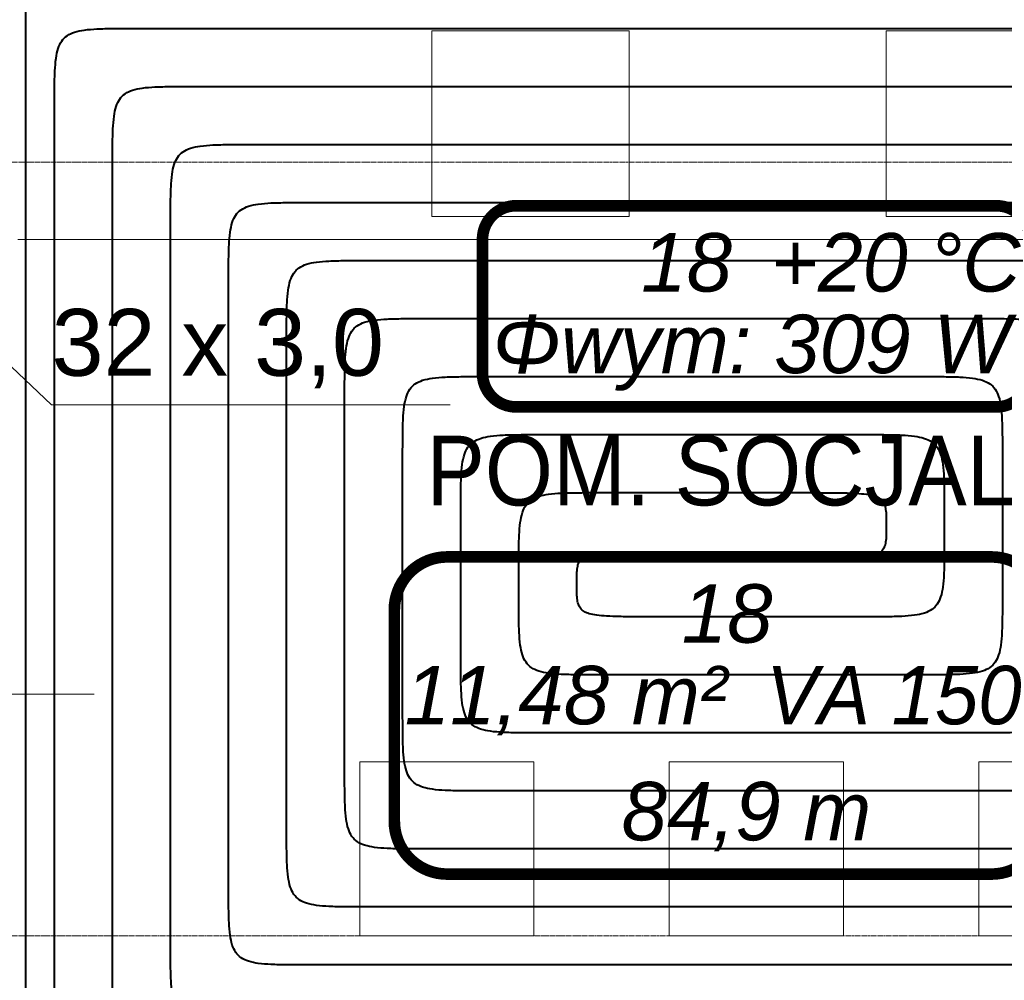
# Model space of a CAD drawing. Header units: millimetres. Extents: x 49908 to 79848, y -11883 to -3092.
# Tile 94 of 222: x 68701 to 68955, y -5438 to -5190. Entities that reach past the tile are written whole.
import ezdxf
from ezdxf.enums import TextEntityAlignment as Align
from ezdxf.lldxf.tags import DXFTag

# ---------------------------------------------------------------- set-up
doc = ezdxf.new("R2010")
doc.units = ezdxf.units.MM
doc.linetypes.add('AUSGEZOGEN', pattern=[0])
doc.linetypes.add('DASHDOT', pattern=[1, 0.5, -0.25, 0, -0.25])
for name, color, linetype, lineweight in [('A opis', 9, 'Continuous', 13), ('A stolarka', 9, 'Continuous', 9), ('A wyp ruchome', 9, 'Continuous', 9), ('A_OSIE', 9, 'DASHDOT', 9), ('\x9dciany', 9, 'Continuous', 9)]:
    doc.layers.add(name, color=color, linetype=linetype, lineweight=lineweight)
doc.layers.add('IS_Ogrzewanie_płaszczyznowe', color=7, linetype='SOLID', true_color=0xac00e6)
doc.layers.add('IS_Ogrzewanie_płaszczyznowe_-_opis', color=7, linetype='SOLID', true_color=0xf000f0)
doc.layers.add('IS_Opisy_działek_Therm', color=7, linetype='SOLID')
doc.layers.add('IS_Text_Konstrukcji', color=7, linetype='Continuous')
doc.layers.add('IS_Rys.pętli_o.p._Powrót', color=7, linetype='DASH', lineweight=13, true_color=0x4c9a5f)
doc.layers.add('IS_Rys.pętli_o.p._Zasilanie', color=7, linetype='SOLID', lineweight=13, true_color=0xff8c1a)
doc.styles.add('Arial CE', font='arial.ttf')
tags = doc.linetypes.add('DASH', pattern=[15, 10, -5]).pattern_tags.tags
tags[6:7] = [DXFTag(74, 4), DXFTag(75, 0), DXFTag(340, '0'), DXFTag(46, 0.0), DXFTag(50, 0.0), DXFTag(44, 0.0), DXFTag(45, 0.0)]
tags[4:5] = [DXFTag(74, 4), DXFTag(75, 0), DXFTag(340, '0'), DXFTag(46, 0.0), DXFTag(50, 0.0), DXFTag(44, 0.0), DXFTag(45, 0.0)]
tags = doc.linetypes.add('SOLID', pattern=[10, 10, 0]).pattern_tags.tags
tags[6:7] = [DXFTag(74, 4), DXFTag(75, 0), DXFTag(340, '0'), DXFTag(46, 0.0), DXFTag(50, 0.0), DXFTag(44, 0.0), DXFTag(45, 0.0)]
tags[4:5] = [DXFTag(74, 4), DXFTag(75, 0), DXFTag(340, '0'), DXFTag(46, 0.0), DXFTag(50, 0.0), DXFTag(44, 0.0), DXFTag(45, 0.0)]

msp = doc.modelspace()

# ---------------------------------------------------------------- linework, layer by layer
at = {"layer": 'A opis', "ltscale": 0.5}
msp.add_line((68660.72, -5364.13), (68720.22, -5364.13), dxfattribs=at)
at = {"layer": 'A stolarka', "linetype": 'AUSGEZOGEN', "lineweight": 0}
msp.add_line((68687.97, -5364.13), (68702.97, -5364.13), dxfattribs=at)
at = {"layer": 'A wyp ruchome'}
for p, q in [((68858.49, -5192.63), (68858.49, -5240.63)), ((68700.47, -5246.63), (69080.47, -5246.63))]:
    msp.add_line(p, q, dxfattribs=at)
for points in [[(68858.49, -5240.63), (68807.49, -5240.63), (68807.49, -5192.63), (68858.49, -5192.63)], [(68975.93, -5240.63), (68924.93, -5240.63), (68924.93, -5192.63), (68975.93, -5192.63)]]:
    msp.add_lwpolyline(points, dxfattribs=at)
for points in [[(68788.83, -5426.63), (68788.83, -5381.63), (68833.83, -5381.63), (68833.83, -5426.63)], [(68868.83, -5426.63), (68868.83, -5381.63), (68913.83, -5381.63), (68913.83, -5426.63)], [(68948.83, -5426.63), (68948.83, -5381.63), (68993.83, -5381.63), (68993.83, -5426.63)]]:
    msp.add_lwpolyline(points, close=True, dxfattribs=at)
at = {"layer": 'A_OSIE', "ltscale": 0.3, "transparency": 33554559}
for p, q in [((70341.81, -5226.63), (67440.85, -5226.63)), ((70341.81, -5426.63), (67440.85, -5426.63))]:
    msp.add_line(p, q, dxfattribs=at)
at = {"layer": 'IS_Ogrzewanie_płaszczyznowe', "lineweight": 40}
msp.add_line((68702.42, -5184.55), (68702.42, -5486.65), dxfattribs=at)
at = {"layer": 'IS_Ogrzewanie_płaszczyznowe_-_opis'}
msp.add_lwpolyline([(68811.44, -5410.66, 3, 3, 0), (68952.11, -5410.66, 3, 3, 0.414214), (68965.77, -5396.99, 3, 3, 0), (68965.77, -5342.32, 3, 3, 0.414214), (68952.11, -5328.66, 3, 3, 0), (68811.44, -5328.66, 3, 3, 0.414214), (68797.77, -5342.32, 3, 3, 0), (68797.77, -5396.99, 3, 3, 0.414214), (68811.44, -5410.66, 3, 3, 0)], format="xyseb", dxfattribs=at)
at = {"layer": 'IS_Opisy_działek_Therm', "lineweight": 20}
for p, q in [((68676.76, -5258.71), (68709.19, -5289.37)), ((68709.19, -5289.37), (68812.19, -5289.37))]:
    msp.add_line(p, q, dxfattribs=at)
at = {"layer": 'IS_Rys.pętli_o.p._Powrót', "lineweight": 40}
for points, knots in [([(68724.92, -5227.05), (68724.92, -5225.39), (68724.92, -5222.37), (68725, -5218.27), (68725.24, -5214.96), (68725.75, -5212.33), (68726.66, -5210.27), (68728.15, -5208.78), (68730.21, -5207.87), (68732.83, -5207.36), (68736.14, -5207.12), (68740.25, -5207.04), (68743.27, -5207.05), (68744.92, -5207.05)], [0, 0, 0, 0, 0.0497373, 0.0904721, 0.1232039, 0.1491998, 0.1703704, 0.1897083, 0.2108788, 0.2368747, 0.2696065, 0.3103414, 0.3600787, 0.3600787, 0.3600787, 0.3600787]), ([(68744.92, -5207.05), (68746.98, -5207.05), (68754.68, -5207.05), (68770.81, -5207.05), (68795.3, -5207.05), (68825.76, -5207.05), (68859.8, -5207.05), (68895.04, -5207.05), (68929.09, -5207.05), (68959.55, -5207.05), (68984.04, -5207.05), (69000.17, -5207.05), (69007.87, -5207.05), (69009.92, -5207.05)], [0, 0, 0, 0, 0.061721, 0.230954, 0.483809, 0.796394, 1.144816, 1.505184, 1.853606, 2.166191, 2.419046, 2.588279, 2.65, 2.65, 2.65, 2.65]), ([(68724.92, -5444.15), (68724.92, -5442.46), (68724.92, -5436.15), (68724.92, -5422.94), (68724.92, -5402.88), (68724.92, -5377.92), (68724.92, -5350.03), (68724.92, -5321.16), (68724.92, -5293.27), (68724.92, -5268.31), (68724.92, -5248.25), (68724.92, -5235.04), (68724.92, -5228.73), (68724.92, -5227.05)], [0, 0, 0, 0, 0.050564, 0.189208, 0.396358, 0.652441, 0.937884, 1.233113, 1.518556, 1.774639, 1.981789, 2.120433, 2.170997, 2.170997, 2.170997, 2.170997]), ([(68754.92, -5257.05), (68754.92, -5255.39), (68754.92, -5252.37), (68755, -5248.27), (68755.24, -5244.96), (68755.75, -5242.33), (68756.66, -5240.27), (68758.15, -5238.78), (68760.21, -5237.87), (68762.83, -5237.36), (68766.14, -5237.12), (68770.25, -5237.04), (68773.27, -5237.05), (68774.92, -5237.05)], [0, 0, 0, 0, 0.0497373, 0.0904721, 0.1232039, 0.1491998, 0.1703704, 0.1897083, 0.2108788, 0.2368747, 0.2696065, 0.3103414, 0.3600787, 0.3600787, 0.3600787, 0.3600787]), ([(68774.92, -5237.05), (68776.51, -5237.05), (68782.47, -5237.05), (68794.95, -5237.05), (68813.89, -5237.05), (68837.46, -5237.05), (68863.79, -5237.05), (68891.05, -5237.05), (68917.39, -5237.05), (68940.96, -5237.05), (68959.9, -5237.05), (68972.38, -5237.05), (68978.33, -5237.05), (68979.92, -5237.05)], [0, 0, 0, 0, 0.047746, 0.178663, 0.374267, 0.616078, 0.885612, 1.164388, 1.433922, 1.675733, 1.871337, 2.002254, 2.05, 2.05, 2.05, 2.05]), ([(68754.92, -5414.15), (68754.92, -5412.93), (68754.92, -5408.36), (68754.92, -5398.8), (68754.92, -5384.28), (68754.92, -5366.23), (68754.92, -5346.04), (68754.92, -5325.15), (68754.92, -5304.97), (68754.92, -5286.91), (68754.92, -5272.39), (68754.92, -5262.83), (68754.92, -5258.27), (68754.92, -5257.05)], [0, 0, 0, 0, 0.03659, 0.136916, 0.286816, 0.472125, 0.67868, 0.892317, 1.098872, 1.284181, 1.434081, 1.534408, 1.570997, 1.570997, 1.570997, 1.570997]), ([(68784.92, -5287.05), (68784.92, -5285.39), (68784.92, -5282.37), (68785, -5278.27), (68785.24, -5274.96), (68785.75, -5272.33), (68786.66, -5270.27), (68788.15, -5268.78), (68790.21, -5267.87), (68792.83, -5267.36), (68796.14, -5267.12), (68800.25, -5267.04), (68803.27, -5267.05), (68804.92, -5267.05)], [0, 0, 0, 0, 0.0497373, 0.0904721, 0.1232039, 0.1491998, 0.1703704, 0.1897083, 0.2108788, 0.2368747, 0.2696065, 0.3103414, 0.3600787, 0.3600787, 0.3600787, 0.3600787]), ([(68804.92, -5267.05), (68806.05, -5267.05), (68810.26, -5267.05), (68819.09, -5267.05), (68832.49, -5267.05), (68849.15, -5267.05), (68867.78, -5267.05), (68887.06, -5267.05), (68905.69, -5267.05), (68922.36, -5267.05), (68935.76, -5267.05), (68944.59, -5267.05), (68948.8, -5267.05), (68949.92, -5267.05)], [0, 0, 0, 0, 0.033772, 0.126371, 0.264726, 0.435763, 0.626409, 0.823591, 1.014237, 1.185274, 1.323629, 1.416228, 1.45, 1.45, 1.45, 1.45]), ([(68949.92, -5267.05), (68951.58, -5267.05), (68954.6, -5267.04), (68958.7, -5267.12), (68962.01, -5267.36), (68964.64, -5267.87), (68966.7, -5268.78), (68968.19, -5270.27), (68969.1, -5272.33), (68969.61, -5274.96), (68969.85, -5278.27), (68969.93, -5282.37), (68969.92, -5285.39), (68969.92, -5287.05)], [0, 0, 0, 0, 0.0497373, 0.0904721, 0.1232039, 0.1491998, 0.1703704, 0.1897083, 0.2108788, 0.2368747, 0.2696065, 0.3103414, 0.3600787, 0.3600787, 0.3600787, 0.3600787]), ([(68784.92, -5384.15), (68784.92, -5383.39), (68784.92, -5380.57), (68784.92, -5374.66), (68784.92, -5365.69), (68784.92, -5354.53), (68784.92, -5342.05), (68784.92, -5329.14), (68784.92, -5316.67), (68784.92, -5305.5), (68784.92, -5296.53), (68784.92, -5290.62), (68784.92, -5287.8), (68784.92, -5287.05)], [0, 0, 0, 0, 0.0226153, 0.0846249, 0.1772745, 0.2918098, 0.4194766, 0.5515206, 0.6791874, 0.7937228, 0.8863724, 0.948382, 0.9709972, 0.9709972, 0.9709972, 0.9709972]), ([(68814.92, -5317.05), (68814.92, -5315.39), (68814.92, -5312.37), (68815, -5308.27), (68815.24, -5304.96), (68815.75, -5302.33), (68816.66, -5300.27), (68818.15, -5298.78), (68820.21, -5297.87), (68822.83, -5297.36), (68826.14, -5297.12), (68830.25, -5297.04), (68833.27, -5297.05), (68834.92, -5297.05)], [0, 0, 0, 0, 0.0497373, 0.0904721, 0.1232039, 0.1491998, 0.1703704, 0.1897083, 0.2108788, 0.2368747, 0.2696065, 0.3103414, 0.3600787, 0.3600787, 0.3600787, 0.3600787]), ([(68834.92, -5297.05), (68835.58, -5297.05), (68838.05, -5297.05), (68843.23, -5297.05), (68851.08, -5297.05), (68860.85, -5297.05), (68871.77, -5297.05), (68883.08, -5297.05), (68894, -5297.05), (68903.77, -5297.05), (68911.62, -5297.05), (68916.79, -5297.05), (68919.26, -5297.05), (68919.92, -5297.05)], [0, 0, 0, 0, 0.0197971, 0.0740796, 0.1551841, 0.255447, 0.3672051, 0.4827949, 0.594553, 0.6948159, 0.7759204, 0.8302029, 0.85, 0.85, 0.85, 0.85]), ([(68919.92, -5297.05), (68921.58, -5297.05), (68924.6, -5297.04), (68928.7, -5297.12), (68932.01, -5297.36), (68934.64, -5297.87), (68936.7, -5298.78), (68938.19, -5300.27), (68939.1, -5302.33), (68939.61, -5304.96), (68939.85, -5308.27), (68939.93, -5312.37), (68939.92, -5315.39), (68939.92, -5317.05)], [0, 0, 0, 0, 0.0497373, 0.0904721, 0.1232039, 0.1491998, 0.1703704, 0.1897083, 0.2108788, 0.2368747, 0.2696065, 0.3103414, 0.3600787, 0.3600787, 0.3600787, 0.3600787]), ([(68814.92, -5354.15), (68814.92, -5353.86), (68814.92, -5352.78), (68814.92, -5350.52), (68814.92, -5347.09), (68814.92, -5342.83), (68814.92, -5338.06), (68814.92, -5333.13), (68814.92, -5328.36), (68814.92, -5324.1), (68814.92, -5320.67), (68814.92, -5318.41), (68814.92, -5317.33), (68814.92, -5317.05)], [0, 0, 0, 0, 0.0086408, 0.0323333, 0.0677328, 0.1114943, 0.160273, 0.2107242, 0.259503, 0.3032645, 0.3386639, 0.3623564, 0.3709972, 0.3709972, 0.3709972, 0.3709972]), ([(68939.92, -5317.05), (68939.92, -5317.1), (68939.92, -5317.31), (68939.92, -5317.74), (68939.92, -5318.4), (68939.92, -5319.21), (68939.92, -5320.12), (68939.92, -5321.07), (68939.92, -5321.98), (68939.92, -5322.8), (68939.92, -5323.45), (68939.92, -5323.89), (68939.92, -5324.09), (68939.92, -5324.15)], [0, 0, 0, 0, 0.00165358, 0.00618759, 0.01296193, 0.02133651, 0.03067124, 0.04032601, 0.04966074, 0.05803532, 0.06480966, 0.06934367, 0.07099725, 0.07099725, 0.07099725, 0.07099725]), ([(68939.92, -5324.15), (68939.92, -5325.8), (68939.93, -5328.82), (68939.85, -5332.93), (68939.61, -5336.24), (68939.1, -5338.86), (68938.19, -5340.92), (68936.7, -5342.41), (68934.64, -5343.32), (68932.01, -5343.83), (68928.7, -5344.07), (68924.6, -5344.15), (68921.58, -5344.15), (68919.92, -5344.15)], [0, 0, 0, 0, 0.0497373, 0.0904721, 0.1232039, 0.1491998, 0.1703704, 0.1897083, 0.2108788, 0.2368747, 0.2696065, 0.3103414, 0.3600787, 0.3600787, 0.3600787, 0.3600787]), ([(68844.92, -5335.6), (68844.92, -5334.89), (68844.92, -5333.6), (68845, -5331.84), (68845.25, -5330.4), (68845.82, -5329.22), (68846.84, -5328.37), (68848.31, -5327.84), (68850.27, -5327.53), (68852.85, -5327.39), (68856.14, -5327.37), (68860.25, -5327.45), (68863.26, -5327.53), (68864.92, -5327.57)], [0, 0, 0, 0, 0.0212588, 0.0386711, 0.0528262, 0.0648924, 0.0770022, 0.0917315, 0.111112, 0.1365553, 0.1691532, 0.2098651, 0.2596005, 0.2596005, 0.2596005, 0.2596005]), ([(68864.92, -5327.57), (68865.07, -5327.58), (68865.65, -5327.59), (68866.87, -5327.62), (68868.72, -5327.67), (68871.02, -5327.73), (68873.59, -5327.8), (68876.25, -5327.87), (68878.82, -5327.94), (68881.12, -5328), (68882.97, -5328.05), (68884.19, -5328.08), (68884.77, -5328.09), (68884.92, -5328.1)], [0, 0, 0, 0, 0.0046614, 0.0174425, 0.036539, 0.0601466, 0.0864607, 0.113677, 0.1399912, 0.1635987, 0.1826952, 0.1954764, 0.2001378, 0.2001378, 0.2001378, 0.2001378]), ([(68864.92, -5344.15), (68863.27, -5344.15), (68860.25, -5344.15), (68856.15, -5344.11), (68852.85, -5344.01), (68850.27, -5343.8), (68848.3, -5343.44), (68846.84, -5342.87), (68845.82, -5342), (68845.25, -5340.81), (68845, -5339.36), (68844.92, -5337.6), (68844.92, -5336.31), (68844.92, -5335.6)], [0, 0, 0, 0, 0.0497371, 0.0904608, 0.1230907, 0.1485961, 0.1680777, 0.1829487, 0.1952193, 0.2074162, 0.2216448, 0.2390846, 0.2603474, 0.2603474, 0.2603474, 0.2603474]), ([(68919.92, -5344.15), (68919.5, -5344.15), (68917.9, -5344.15), (68914.55, -5344.15), (68909.47, -5344.15), (68903.15, -5344.15), (68896.08, -5344.15), (68888.77, -5344.15), (68881.7, -5344.15), (68875.38, -5344.15), (68870.3, -5344.15), (68866.95, -5344.15), (68865.35, -5344.15), (68864.92, -5344.15)], [0, 0, 0, 0, 0.0128099, 0.0479339, 0.1004132, 0.1652893, 0.2376033, 0.3123967, 0.3847107, 0.4495868, 0.5020661, 0.5371901, 0.55, 0.55, 0.55, 0.55]), ([(68834.92, -5374.15), (68833.27, -5374.15), (68830.25, -5374.15), (68826.14, -5374.07), (68822.83, -5373.83), (68820.21, -5373.32), (68818.15, -5372.41), (68816.66, -5370.92), (68815.75, -5368.86), (68815.24, -5366.24), (68815, -5362.93), (68814.92, -5358.82), (68814.92, -5355.8), (68814.92, -5354.15)], [0, 0, 0, 0, 0.0497373, 0.0904721, 0.1232039, 0.1491998, 0.1703704, 0.1897083, 0.2108788, 0.2368747, 0.2696065, 0.3103414, 0.3600787, 0.3600787, 0.3600787, 0.3600787]), ([(68969.92, -5354.15), (68969.92, -5355.8), (68969.93, -5358.82), (68969.85, -5362.93), (68969.61, -5366.24), (68969.1, -5368.86), (68968.19, -5370.92), (68966.7, -5372.41), (68964.64, -5373.32), (68962.01, -5373.83), (68958.7, -5374.07), (68954.6, -5374.15), (68951.58, -5374.15), (68949.92, -5374.15)], [0, 0, 0, 0, 0.0497373, 0.0904721, 0.1232039, 0.1491998, 0.1703704, 0.1897083, 0.2108788, 0.2368747, 0.2696065, 0.3103414, 0.3600787, 0.3600787, 0.3600787, 0.3600787]), ([(68949.92, -5374.15), (68949.03, -5374.15), (68945.69, -5374.15), (68938.69, -5374.15), (68928.06, -5374.15), (68914.84, -5374.15), (68900.07, -5374.15), (68884.78, -5374.15), (68870, -5374.15), (68856.78, -5374.15), (68846.16, -5374.15), (68839.16, -5374.15), (68835.82, -5374.15), (68834.92, -5374.15)], [0, 0, 0, 0, 0.026784, 0.100225, 0.209955, 0.345605, 0.496807, 0.653193, 0.804395, 0.940045, 1.049775, 1.123216, 1.15, 1.15, 1.15, 1.15]), ([(68804.92, -5404.15), (68803.27, -5404.15), (68800.25, -5404.15), (68796.14, -5404.07), (68792.83, -5403.83), (68790.21, -5403.32), (68788.15, -5402.41), (68786.66, -5400.92), (68785.75, -5398.86), (68785.24, -5396.24), (68785, -5392.93), (68784.92, -5388.82), (68784.92, -5385.8), (68784.92, -5384.15)], [0, 0, 0, 0, 0.0497373, 0.0904721, 0.1232039, 0.1491998, 0.1703704, 0.1897083, 0.2108788, 0.2368747, 0.2696065, 0.3103414, 0.3600787, 0.3600787, 0.3600787, 0.3600787]), ([(68979.92, -5404.15), (68978.56, -5404.15), (68973.48, -5404.15), (68962.83, -5404.15), (68946.66, -5404.15), (68926.54, -5404.15), (68904.06, -5404.15), (68880.79, -5404.15), (68858.3, -5404.15), (68838.19, -5404.15), (68822.02, -5404.15), (68811.37, -5404.15), (68806.28, -5404.15), (68804.92, -5404.15)], [0, 0, 0, 0, 0.040759, 0.152517, 0.319497, 0.52592, 0.756011, 0.993989, 1.22408, 1.430503, 1.597483, 1.709241, 1.75, 1.75, 1.75, 1.75]), ([(68774.92, -5434.15), (68773.27, -5434.15), (68770.25, -5434.15), (68766.14, -5434.07), (68762.83, -5433.83), (68760.21, -5433.32), (68758.15, -5432.41), (68756.66, -5430.92), (68755.75, -5428.86), (68755.24, -5426.24), (68755, -5422.93), (68754.92, -5418.82), (68754.92, -5415.8), (68754.92, -5414.15)], [0, 0, 0, 0, 0.0497373, 0.0904721, 0.1232039, 0.1491998, 0.1703704, 0.1897083, 0.2108788, 0.2368747, 0.2696065, 0.3103414, 0.3600787, 0.3600787, 0.3600787, 0.3600787]), ([(69009.92, -5434.15), (69008.1, -5434.15), (69001.27, -5434.15), (68986.97, -5434.15), (68965.25, -5434.15), (68938.24, -5434.15), (68908.05, -5434.15), (68876.8, -5434.15), (68846.61, -5434.15), (68819.59, -5434.15), (68797.88, -5434.15), (68783.57, -5434.15), (68776.75, -5434.15), (68774.92, -5434.15)], [0, 0, 0, 0, 0.054733, 0.204808, 0.429038, 0.706236, 1.015214, 1.334786, 1.643764, 1.920962, 2.145192, 2.295267, 2.35, 2.35, 2.35, 2.35])]:
    msp.add_open_spline(points, degree=3, knots=knots, dxfattribs=at)
at = {"layer": 'IS_Rys.pętli_o.p._Zasilanie', "lineweight": 40}
for points, knots in [([(68709.92, -5212.05), (68709.92, -5210.39), (68709.92, -5207.37), (68710, -5203.27), (68710.24, -5199.96), (68710.75, -5197.33), (68711.66, -5195.27), (68713.15, -5193.78), (68715.21, -5192.87), (68717.83, -5192.36), (68721.14, -5192.12), (68725.25, -5192.04), (68728.27, -5192.05), (68729.92, -5192.05)], [0, 0, 0, 0, 0.0497373, 0.0904721, 0.1232039, 0.1491998, 0.1703704, 0.1897083, 0.2108788, 0.2368747, 0.2696065, 0.3103414, 0.3600787, 0.3600787, 0.3600787, 0.3600787]), ([(68729.92, -5192.05), (68732.21, -5192.05), (68740.78, -5192.05), (68758.74, -5192.05), (68786, -5192.05), (68819.91, -5192.05), (68857.81, -5192.05), (68897.04, -5192.05), (68934.94, -5192.05), (68968.85, -5192.05), (68996.11, -5192.05), (69014.06, -5192.05), (69022.63, -5192.05), (69024.92, -5192.05)], [0, 0, 0, 0, 0.068708, 0.2571, 0.53858, 0.886551, 1.274418, 1.675582, 2.063449, 2.41142, 2.6929, 2.881292, 2.95, 2.95, 2.95, 2.95]), ([(68709.92, -5459.15), (68709.92, -5457.23), (68709.92, -5450.05), (68709.92, -5435.01), (68709.92, -5412.18), (68709.92, -5383.77), (68709.92, -5352.03), (68709.92, -5319.17), (68709.92, -5287.42), (68709.92, -5259.02), (68709.92, -5236.18), (68709.92, -5221.14), (68709.92, -5213.97), (68709.92, -5212.05)], [0, 0, 0, 0, 0.057551, 0.215354, 0.451129, 0.742599, 1.067486, 1.403512, 1.728399, 2.019869, 2.255644, 2.413446, 2.470997, 2.470997, 2.470997, 2.470997]), ([(68739.92, -5242.05), (68739.92, -5240.39), (68739.92, -5237.37), (68740, -5233.27), (68740.24, -5229.96), (68740.75, -5227.33), (68741.66, -5225.27), (68743.15, -5223.78), (68745.21, -5222.87), (68747.83, -5222.36), (68751.14, -5222.12), (68755.25, -5222.04), (68758.27, -5222.05), (68759.92, -5222.05)], [0, 0, 0, 0, 0.0497373, 0.0904721, 0.1232039, 0.1491998, 0.1703704, 0.1897083, 0.2108788, 0.2368747, 0.2696065, 0.3103414, 0.3600787, 0.3600787, 0.3600787, 0.3600787]), ([(68759.92, -5222.05), (68761.75, -5222.05), (68768.57, -5222.05), (68782.88, -5222.05), (68804.59, -5222.05), (68831.61, -5222.05), (68861.8, -5222.05), (68893.05, -5222.05), (68923.24, -5222.05), (68950.25, -5222.05), (68971.97, -5222.05), (68986.27, -5222.05), (68993.1, -5222.05), (68994.92, -5222.05)], [0, 0, 0, 0, 0.054733, 0.204808, 0.429038, 0.706236, 1.015214, 1.334786, 1.643764, 1.920962, 2.145192, 2.295267, 2.35, 2.35, 2.35, 2.35]), ([(68739.92, -5429.15), (68739.92, -5427.69), (68739.92, -5422.26), (68739.92, -5410.87), (68739.92, -5393.58), (68739.92, -5372.07), (68739.92, -5348.04), (68739.92, -5323.16), (68739.92, -5299.12), (68739.92, -5277.61), (68739.92, -5260.32), (68739.92, -5248.93), (68739.92, -5243.5), (68739.92, -5242.05)], [0, 0, 0, 0, 0.043577, 0.163062, 0.341587, 0.562283, 0.808282, 1.062715, 1.308714, 1.52941, 1.707935, 1.82742, 1.870997, 1.870997, 1.870997, 1.870997]), ([(68769.92, -5272.05), (68769.92, -5270.39), (68769.92, -5267.37), (68770, -5263.27), (68770.24, -5259.96), (68770.75, -5257.33), (68771.66, -5255.27), (68773.15, -5253.78), (68775.21, -5252.87), (68777.83, -5252.36), (68781.14, -5252.12), (68785.25, -5252.04), (68788.27, -5252.05), (68789.92, -5252.05)], [0, 0, 0, 0, 0.0497373, 0.0904721, 0.1232039, 0.1491998, 0.1703704, 0.1897083, 0.2108788, 0.2368747, 0.2696065, 0.3103414, 0.3600787, 0.3600787, 0.3600787, 0.3600787]), ([(68789.92, -5252.05), (68791.28, -5252.05), (68796.37, -5252.05), (68807.02, -5252.05), (68823.19, -5252.05), (68843.3, -5252.05), (68865.79, -5252.05), (68889.06, -5252.05), (68911.54, -5252.05), (68931.66, -5252.05), (68947.83, -5252.05), (68958.48, -5252.05), (68963.56, -5252.05), (68964.92, -5252.05)], [0, 0, 0, 0, 0.040759, 0.152517, 0.319497, 0.52592, 0.756011, 0.993989, 1.22408, 1.430503, 1.597483, 1.709241, 1.75, 1.75, 1.75, 1.75]), ([(68769.92, -5399.15), (68769.92, -5398.16), (68769.92, -5394.47), (68769.92, -5386.73), (68769.92, -5374.99), (68769.92, -5360.38), (68769.92, -5344.05), (68769.92, -5327.15), (68769.92, -5310.82), (68769.92, -5296.21), (68769.92, -5284.46), (68769.92, -5276.73), (68769.92, -5273.03), (68769.92, -5272.05)], [0, 0, 0, 0, 0.029602, 0.110771, 0.232045, 0.381968, 0.549078, 0.721919, 0.88903, 1.038952, 1.160227, 1.241395, 1.270997, 1.270997, 1.270997, 1.270997]), ([(68799.92, -5302.05), (68799.92, -5300.39), (68799.92, -5297.37), (68800, -5293.27), (68800.24, -5289.96), (68800.75, -5287.33), (68801.66, -5285.27), (68803.15, -5283.78), (68805.21, -5282.87), (68807.83, -5282.36), (68811.14, -5282.12), (68815.25, -5282.04), (68818.27, -5282.05), (68819.92, -5282.05)], [0, 0, 0, 0, 0.0497373, 0.0904721, 0.1232039, 0.1491998, 0.1703704, 0.1897083, 0.2108788, 0.2368747, 0.2696065, 0.3103414, 0.3600787, 0.3600787, 0.3600787, 0.3600787]), ([(68819.92, -5282.05), (68820.82, -5282.05), (68824.16, -5282.05), (68831.16, -5282.05), (68841.78, -5282.05), (68855, -5282.05), (68869.78, -5282.05), (68885.07, -5282.05), (68899.84, -5282.05), (68913.06, -5282.05), (68923.69, -5282.05), (68930.69, -5282.05), (68934.03, -5282.05), (68934.92, -5282.05)], [0, 0, 0, 0, 0.026784, 0.100225, 0.209955, 0.345605, 0.496807, 0.653193, 0.804395, 0.940045, 1.049775, 1.123216, 1.15, 1.15, 1.15, 1.15]), ([(68934.92, -5282.05), (68936.58, -5282.05), (68939.6, -5282.04), (68943.7, -5282.12), (68947.01, -5282.36), (68949.64, -5282.87), (68951.7, -5283.78), (68953.19, -5285.27), (68954.1, -5287.33), (68954.61, -5289.96), (68954.85, -5293.27), (68954.93, -5297.37), (68954.92, -5300.39), (68954.92, -5302.05)], [0, 0, 0, 0, 0.0497373, 0.0904721, 0.1232039, 0.1491998, 0.1703704, 0.1897083, 0.2108788, 0.2368747, 0.2696065, 0.3103414, 0.3600787, 0.3600787, 0.3600787, 0.3600787]), ([(68799.92, -5369.15), (68799.92, -5368.63), (68799.92, -5366.68), (68799.92, -5362.59), (68799.92, -5356.39), (68799.92, -5348.68), (68799.92, -5340.06), (68799.92, -5331.14), (68799.92, -5322.51), (68799.92, -5314.8), (68799.92, -5308.6), (68799.92, -5304.52), (68799.92, -5302.57), (68799.92, -5302.05)], [0, 0, 0, 0, 0.015628, 0.0584791, 0.1225036, 0.2016521, 0.2898748, 0.3811224, 0.4693452, 0.5484936, 0.6125182, 0.6553692, 0.6709972, 0.6709972, 0.6709972, 0.6709972]), ([(68954.92, -5302.05), (68954.92, -5302.33), (68954.92, -5303.41), (68954.92, -5305.67), (68954.92, -5309.1), (68954.92, -5313.36), (68954.92, -5318.13), (68954.92, -5323.06), (68954.92, -5327.83), (68954.92, -5332.09), (68954.92, -5335.52), (68954.92, -5337.78), (68954.92, -5338.86), (68954.92, -5339.15)], [0, 0, 0, 0, 0.0086408, 0.0323333, 0.0677328, 0.1114943, 0.160273, 0.2107242, 0.259503, 0.3032645, 0.3386639, 0.3623564, 0.3709972, 0.3709972, 0.3709972, 0.3709972]), ([(68829.92, -5332.05), (68829.92, -5330.39), (68829.92, -5327.37), (68830, -5323.27), (68830.24, -5319.96), (68830.75, -5317.33), (68831.66, -5315.27), (68833.15, -5313.78), (68835.21, -5312.87), (68837.83, -5312.36), (68841.14, -5312.12), (68845.25, -5312.04), (68848.27, -5312.05), (68849.92, -5312.05)], [0, 0, 0, 0, 0.0497373, 0.0904721, 0.1232039, 0.1491998, 0.1703704, 0.1897083, 0.2108788, 0.2368747, 0.2696065, 0.3103414, 0.3600787, 0.3600787, 0.3600787, 0.3600787]), ([(68849.92, -5312.05), (68850.35, -5312.05), (68851.95, -5312.05), (68855.3, -5312.05), (68860.38, -5312.05), (68866.7, -5312.05), (68873.77, -5312.05), (68881.08, -5312.05), (68888.15, -5312.05), (68894.47, -5312.05), (68899.55, -5312.05), (68902.9, -5312.05), (68904.5, -5312.05), (68904.92, -5312.05)], [0, 0, 0, 0, 0.0128099, 0.0479339, 0.1004132, 0.1652893, 0.2376033, 0.3123967, 0.3847107, 0.4495868, 0.5020661, 0.5371901, 0.55, 0.55, 0.55, 0.55]), ([(68904.92, -5312.05), (68906.58, -5312.05), (68909.6, -5312.05), (68913.7, -5312.08), (68916.99, -5312.18), (68919.57, -5312.39), (68921.54, -5312.75), (68923.01, -5313.32), (68924.03, -5314.2), (68924.6, -5315.39), (68924.85, -5316.83), (68924.93, -5318.6), (68924.92, -5319.89), (68924.92, -5320.6)], [0, 0, 0, 0, 0.0497371, 0.0904608, 0.1230907, 0.1485961, 0.1680777, 0.1829487, 0.1952193, 0.2074162, 0.2216448, 0.2390846, 0.2603474, 0.2603474, 0.2603474, 0.2603474]), ([(68924.92, -5320.6), (68924.92, -5321.31), (68924.93, -5322.59), (68924.85, -5324.35), (68924.6, -5325.8), (68924.03, -5326.97), (68923.01, -5327.82), (68921.54, -5328.35), (68919.57, -5328.66), (68916.99, -5328.8), (68913.7, -5328.82), (68909.6, -5328.75), (68906.59, -5328.67), (68904.93, -5328.62)], [0, 0, 0, 0, 0.0212588, 0.0386711, 0.0528262, 0.0648924, 0.0770022, 0.0917315, 0.111112, 0.1365553, 0.1691532, 0.2098651, 0.2596005, 0.2596005, 0.2596005, 0.2596005]), ([(68904.93, -5328.62), (68904.77, -5328.62), (68904.19, -5328.6), (68902.98, -5328.57), (68901.13, -5328.52), (68898.83, -5328.46), (68896.26, -5328.39), (68893.6, -5328.32), (68891.03, -5328.26), (68888.73, -5328.2), (68886.88, -5328.15), (68885.66, -5328.12), (68885.08, -5328.1), (68884.92, -5328.1)], [0, 0, 0, 0, 0.0046614, 0.0174425, 0.036539, 0.0601466, 0.0864607, 0.113677, 0.1399912, 0.1635987, 0.1826952, 0.1954764, 0.2001378, 0.2001378, 0.2001378, 0.2001378]), ([(68829.92, -5339.15), (68829.92, -5339.09), (68829.92, -5338.89), (68829.92, -5338.45), (68829.92, -5337.8), (68829.92, -5336.98), (68829.92, -5336.07), (68829.92, -5335.12), (68829.92, -5334.21), (68829.92, -5333.4), (68829.92, -5332.74), (68829.92, -5332.31), (68829.92, -5332.1), (68829.92, -5332.05)], [0, 0, 0, 0, 0.00165358, 0.00618759, 0.01296193, 0.02133651, 0.03067124, 0.04032601, 0.04966074, 0.05803532, 0.06480966, 0.06934367, 0.07099725, 0.07099725, 0.07099725, 0.07099725]), ([(68849.92, -5359.15), (68848.27, -5359.15), (68845.25, -5359.15), (68841.14, -5359.07), (68837.83, -5358.83), (68835.21, -5358.32), (68833.15, -5357.41), (68831.66, -5355.92), (68830.75, -5353.86), (68830.24, -5351.24), (68830, -5347.93), (68829.92, -5343.82), (68829.92, -5340.8), (68829.92, -5339.15)], [0, 0, 0, 0, 0.0497373, 0.0904721, 0.1232039, 0.1491998, 0.1703704, 0.1897083, 0.2108788, 0.2368747, 0.2696065, 0.3103414, 0.3600787, 0.3600787, 0.3600787, 0.3600787]), ([(68954.92, -5339.15), (68954.92, -5340.8), (68954.93, -5343.82), (68954.85, -5347.93), (68954.61, -5351.24), (68954.1, -5353.86), (68953.19, -5355.92), (68951.7, -5357.41), (68949.64, -5358.32), (68947.01, -5358.83), (68943.7, -5359.07), (68939.6, -5359.15), (68936.58, -5359.15), (68934.92, -5359.15)], [0, 0, 0, 0, 0.0497373, 0.0904721, 0.1232039, 0.1491998, 0.1703704, 0.1897083, 0.2108788, 0.2368747, 0.2696065, 0.3103414, 0.3600787, 0.3600787, 0.3600787, 0.3600787]), ([(68934.92, -5359.15), (68934.26, -5359.15), (68931.79, -5359.15), (68926.62, -5359.15), (68918.77, -5359.15), (68909, -5359.15), (68898.08, -5359.15), (68886.77, -5359.15), (68875.85, -5359.15), (68866.08, -5359.15), (68858.23, -5359.15), (68853.05, -5359.15), (68850.58, -5359.15), (68849.92, -5359.15)], [0, 0, 0, 0, 0.0197971, 0.0740796, 0.1551841, 0.255447, 0.3672051, 0.4827949, 0.594553, 0.6948159, 0.7759204, 0.8302029, 0.85, 0.85, 0.85, 0.85]), ([(68819.92, -5389.15), (68818.27, -5389.15), (68815.25, -5389.15), (68811.14, -5389.07), (68807.83, -5388.83), (68805.21, -5388.32), (68803.15, -5387.41), (68801.66, -5385.92), (68800.75, -5383.86), (68800.24, -5381.24), (68800, -5377.93), (68799.92, -5373.82), (68799.92, -5370.8), (68799.92, -5369.15)], [0, 0, 0, 0, 0.0497373, 0.0904721, 0.1232039, 0.1491998, 0.1703704, 0.1897083, 0.2108788, 0.2368747, 0.2696065, 0.3103414, 0.3600787, 0.3600787, 0.3600787, 0.3600787]), ([(68964.92, -5389.15), (68963.8, -5389.15), (68959.59, -5389.15), (68950.76, -5389.15), (68937.36, -5389.15), (68920.69, -5389.15), (68902.06, -5389.15), (68882.78, -5389.15), (68864.15, -5389.15), (68847.49, -5389.15), (68834.09, -5389.15), (68825.26, -5389.15), (68821.05, -5389.15), (68819.92, -5389.15)], [0, 0, 0, 0, 0.033772, 0.126371, 0.264726, 0.435763, 0.626409, 0.823591, 1.014237, 1.185274, 1.323629, 1.416228, 1.45, 1.45, 1.45, 1.45]), ([(68789.92, -5419.15), (68788.27, -5419.15), (68785.25, -5419.15), (68781.14, -5419.07), (68777.83, -5418.83), (68775.21, -5418.32), (68773.15, -5417.41), (68771.66, -5415.92), (68770.75, -5413.86), (68770.24, -5411.24), (68770, -5407.93), (68769.92, -5403.82), (68769.92, -5400.8), (68769.92, -5399.15)], [0, 0, 0, 0, 0.0497373, 0.0904721, 0.1232039, 0.1491998, 0.1703704, 0.1897083, 0.2108788, 0.2368747, 0.2696065, 0.3103414, 0.3600787, 0.3600787, 0.3600787, 0.3600787]), ([(68994.92, -5419.15), (68993.33, -5419.15), (68987.38, -5419.15), (68974.9, -5419.15), (68955.96, -5419.15), (68932.39, -5419.15), (68906.05, -5419.15), (68878.79, -5419.15), (68852.46, -5419.15), (68828.89, -5419.15), (68809.95, -5419.15), (68797.47, -5419.15), (68791.51, -5419.15), (68789.92, -5419.15)], [0, 0, 0, 0, 0.047746, 0.178663, 0.374267, 0.616078, 0.885612, 1.164388, 1.433922, 1.675733, 1.871337, 2.002254, 2.05, 2.05, 2.05, 2.05]), ([(68759.92, -5449.15), (68758.27, -5449.15), (68755.25, -5449.15), (68751.14, -5449.07), (68747.83, -5448.83), (68745.21, -5448.32), (68743.15, -5447.41), (68741.66, -5445.92), (68740.75, -5443.86), (68740.24, -5441.24), (68740, -5437.93), (68739.92, -5433.82), (68739.92, -5430.8), (68739.92, -5429.15)], [0, 0, 0, 0, 0.0497373, 0.0904721, 0.1232039, 0.1491998, 0.1703704, 0.1897083, 0.2108788, 0.2368747, 0.2696065, 0.3103414, 0.3600787, 0.3600787, 0.3600787, 0.3600787])]:
    msp.add_open_spline(points, degree=3, knots=knots, dxfattribs=at)
at = {"layer": 'IS_Text_Konstrukcji', "linetype": 'SOLID'}
msp.add_lwpolyline([(68829.22, -5289.88, 3, 3, 0), (68953.39, -5289.88, 3, 3, 0.414214), (68962.06, -5281.21, 3, 3, 0), (68962.06, -5246.55, 3, 3, 0.414214), (68953.39, -5237.88, 3, 3, 0), (68829.22, -5237.88, 3, 3, 0.414214), (68820.56, -5246.55, 3, 3, 0), (68820.56, -5281.21, 3, 3, 0.414214), (68829.22, -5289.88, 3, 3, 0)], format="xyseb", dxfattribs=at)

# ---------------------------------------------------------------- texts
at = {"layer": 'IS_Ogrzewanie_płaszczyznowe_-_opis', "ltscale": 0.01, "char_height": 15.12}
for s, insert, attachment_point in [('\\fArial|b0|i1;18', (68883.77, -5351.06), 8), ('\\fArial|b0|i1;11,48 m²', (68883.77, -5356.82), 3), ('\\fArial|b0|i1;VA 150', (68893.77, -5356.82), 1), ('\\fArial|b0|i1;84,9 m', (68888.77, -5386.82), 2)]:
    msp.add_mtext(s, dxfattribs=dict(at, insert=insert, attachment_point=attachment_point))
at = {"layer": 'IS_Opisy_działek_Therm', "ltscale": 0.01, "insert": (68709.19, -5285.05), "char_height": 17.28, "attachment_point": 7}
msp.add_mtext('\\fArial|b0|i0;32 x 3,0', dxfattribs=at)
at = {"layer": 'IS_Text_Konstrukcji', "linetype": 'SOLID', "ltscale": 0.01, "char_height": 15.12}
for s, insert, attachment_point in [('\\fArial|b0|i1;18', (68885.06, -5260.28), 9), ('\\fArial|b0|i1;+20 °C', (68895.06, -5260.28), 7), ('\\fArial|b0|i1;Φwym: 309 W', (68890.06, -5266.04), 2)]:
    msp.add_mtext(s, dxfattribs=dict(at, insert=insert, attachment_point=attachment_point))
at = {"layer": '\x9dciany', "linetype": 'Continuous', "lineweight": 35, "style": 'Arial CE', "width": 0.900532}
msp.add_text('POM. SOCJALNE', height=18, dxfattribs=at).set_placement((68806.06, -5315.34), (68989.77, -5315.34), align=Align.FIT)

doc.saveas('drawing.dxf')
